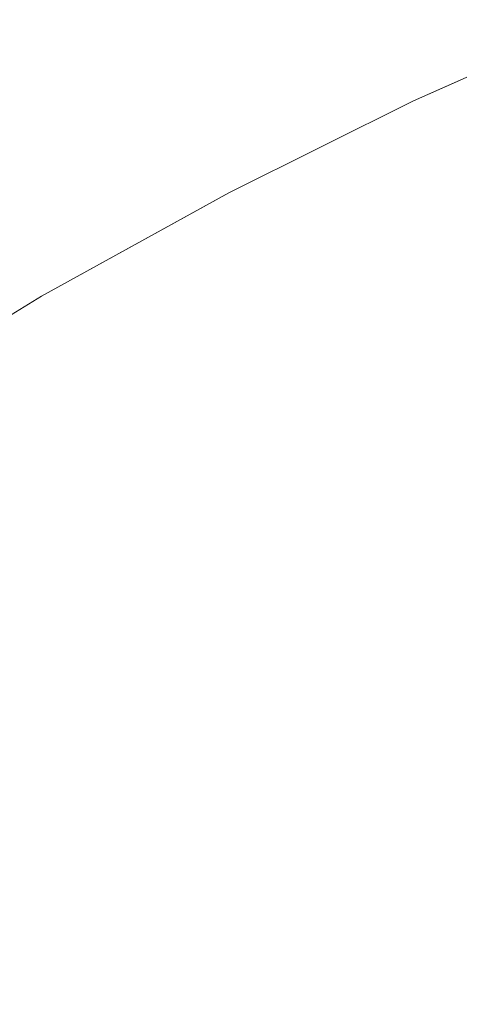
# Model space of a CAD drawing. Header units: centimetres. Extents: x -17.1 to 18.2, y 4.2 to 6.
# Tile 74 of 256: x -17.0443 to -17.03955, y 5.98589 to 5.99655. Entities that reach past the tile are written whole.
import ezdxf

# ---------------------------------------------------------------- set-up
doc = ezdxf.new("R2010")
doc.units = ezdxf.units.CM
doc.header["$LTSCALE"] = 2.54
doc.layers.add('Lucido design-1', color=7, linetype='Continuous')

# ---------------------------------------------------------------- blocks, each defined once
blk = doc.blocks.new('Gruppo-3-1')
at = {"color": 7, "linetype": 'Continuous', "lineweight": 9}
for points, invisible_edges in [([(-17.03807, 5.996549, -2276.92217), (-17.040042, 5.99567, -2276.92217), (-17.040042, 5.99567, -2276.32217), (-17.039543, 5.995892, -2276.32217)], 10), ([(-17.040042, 5.99567, -2276.92217), (-17.03807, 5.996549, -2276.92217), (-17.038565, 5.996287, -2276.925294), (-17.039537, 5.995854, -2276.925294)], 14), ([(-17.039543, 5.995892, -2276.32217), (-17.040042, 5.99567, -2276.32217), (-17.040509, 5.995434, -2276.320608), (-17.039544, 5.995889, -2276.320608)], 14), ([(-17.039544, 5.995889, -2276.320608), (-17.040509, 5.995434, -2276.320608), (-17.040502, 5.995399, -2276.319046), (-17.039537, 5.995854, -2276.319046)], 15), ([(-17.039537, 5.995854, -2276.319046), (-17.040502, 5.995399, -2276.319046), (-17.04049, 5.995341, -2276.317485), (-17.039525, 5.995795, -2276.317485)], 15), ([(-17.039537, 5.995854, -2276.925294), (-17.040502, 5.995399, -2276.925294), (-17.040042, 5.99567, -2276.92217)], 11), ([(-17.039509, 5.995714, -2276.928414), (-17.040472, 5.99526, -2276.928414), (-17.040502, 5.995399, -2276.925294), (-17.039537, 5.995854, -2276.925294)], 15), ([(-17.039525, 5.995795, -2276.317485), (-17.04049, 5.995341, -2276.317485), (-17.040472, 5.99526, -2276.315926), (-17.039509, 5.995714, -2276.315926)], 15), ([(-17.042419, 5.994462, -2276.320608), (-17.040509, 5.995434, -2276.320608), (-17.040042, 5.99567, -2276.32217), (-17.042041, 5.994675, -2276.32217)], 11), ([(-17.042041, 5.994675, -2276.92217), (-17.042041, 5.994675, -2276.32217), (-17.040042, 5.99567, -2276.32217), (-17.040042, 5.99567, -2276.92217)], 5), ([(-17.042041, 5.994675, -2276.92217), (-17.040042, 5.99567, -2276.92217), (-17.040502, 5.995399, -2276.925294), (-17.04146, 5.994924, -2276.925294)], 14), ([(-17.039509, 5.995714, -2276.315926), (-17.040472, 5.99526, -2276.315926), (-17.04045, 5.995155, -2276.314369), (-17.039488, 5.995609, -2276.314369)], 15), ([(-17.039462, 5.995481, -2276.931524), (-17.040423, 5.995028, -2276.931524), (-17.040472, 5.99526, -2276.928414), (-17.039509, 5.995714, -2276.928414)], 15), ([(-17.039488, 5.995609, -2276.314369), (-17.04045, 5.995155, -2276.314369), (-17.040423, 5.995028, -2276.312816), (-17.039462, 5.995481, -2276.312816)], 15), ([(-17.039462, 5.995481, -2276.312816), (-17.040423, 5.995028, -2276.312816), (-17.040391, 5.994878, -2276.311265), (-17.039432, 5.99533, -2276.311265)], 15), ([(-17.039397, 5.995156, -2276.934621), (-17.040355, 5.994704, -2276.934621), (-17.040423, 5.995028, -2276.931524), (-17.039462, 5.995481, -2276.931524)], 15), ([(-17.042419, 5.994462, -2276.320608), (-17.042411, 5.994427, -2276.319046), (-17.040502, 5.995399, -2276.319046), (-17.040509, 5.995434, -2276.320608)], 15), ([(-17.04049, 5.995341, -2276.317485), (-17.040502, 5.995399, -2276.319046), (-17.042411, 5.994427, -2276.319046), (-17.042397, 5.99437, -2276.317485)], 15), ([(-17.042397, 5.99437, -2276.317485), (-17.042378, 5.994289, -2276.315926), (-17.040472, 5.99526, -2276.315926), (-17.04049, 5.995341, -2276.317485)], 15), ([(-17.04146, 5.994924, -2276.925294), (-17.040502, 5.995399, -2276.925294), (-17.040472, 5.99526, -2276.928414), (-17.041429, 5.994785, -2276.928414)], 15), ([(-17.04045, 5.995155, -2276.314369), (-17.040472, 5.99526, -2276.315926), (-17.042378, 5.994289, -2276.315926), (-17.042354, 5.994186, -2276.314369)], 15), ([(-17.041429, 5.994785, -2276.928414), (-17.040472, 5.99526, -2276.928414), (-17.040423, 5.995028, -2276.931524), (-17.041377, 5.994554, -2276.931524)], 15), ([(-17.039432, 5.99533, -2276.311265), (-17.040391, 5.994878, -2276.311265), (-17.040355, 5.994704, -2276.309719), (-17.039397, 5.995156, -2276.309719)], 15), ([(-17.042354, 5.994186, -2276.314369), (-17.042324, 5.99406, -2276.312816), (-17.040423, 5.995028, -2276.312816), (-17.04045, 5.995155, -2276.314369)], 15), ([(-17.039397, 5.995156, -2276.309719), (-17.040355, 5.994704, -2276.309719), (-17.040313, 5.994509, -2276.308177), (-17.039357, 5.994959, -2276.308177)], 15), ([(-17.039313, 5.994739, -2276.9377), (-17.040267, 5.99429, -2276.9377), (-17.040355, 5.994704, -2276.934621), (-17.039397, 5.995156, -2276.934621)], 15), ([(-17.040391, 5.994878, -2276.311265), (-17.040423, 5.995028, -2276.312816), (-17.042324, 5.99406, -2276.312816), (-17.04229, 5.993911, -2276.311265)], 15), ([(-17.041377, 5.994554, -2276.931524), (-17.040423, 5.995028, -2276.931524), (-17.040355, 5.994704, -2276.934621), (-17.041306, 5.994232, -2276.934621)], 15), ([(-17.04146, 5.994924, -2276.925294), (-17.042411, 5.994427, -2276.925294), (-17.042041, 5.994675, -2276.92217)], 11), ([(-17.041429, 5.994785, -2276.928414), (-17.042378, 5.994289, -2276.928414), (-17.042411, 5.994427, -2276.925294), (-17.04146, 5.994924, -2276.925294)], 15), ([(-17.039357, 5.994959, -2276.308177), (-17.040313, 5.994509, -2276.308177), (-17.040267, 5.99429, -2276.30664), (-17.039313, 5.994739, -2276.30664)], 15), ([(-17.04229, 5.993911, -2276.311265), (-17.042249, 5.99374, -2276.309719), (-17.040355, 5.994704, -2276.309719), (-17.040391, 5.994878, -2276.311265)], 15), ([(-17.041377, 5.994554, -2276.931524), (-17.042324, 5.99406, -2276.931524), (-17.042378, 5.994289, -2276.928414), (-17.041429, 5.994785, -2276.928414)], 15), ([(-17.040313, 5.994509, -2276.308177), (-17.040355, 5.994704, -2276.309719), (-17.042249, 5.99374, -2276.309719), (-17.042204, 5.993546, -2276.308177)], 15), ([(-17.041306, 5.994232, -2276.934621), (-17.040355, 5.994704, -2276.934621), (-17.040267, 5.99429, -2276.9377), (-17.041213, 5.99382, -2276.9377)], 15), ([(-17.039313, 5.994739, -2276.30664), (-17.040267, 5.99429, -2276.30664), (-17.040216, 5.994049, -2276.305108), (-17.039264, 5.994497, -2276.305108)], 15), ([(-17.039211, 5.994233, -2276.940757), (-17.04016, 5.993786, -2276.940757), (-17.040267, 5.99429, -2276.9377), (-17.039313, 5.994739, -2276.9377)], 15), ([(-17.042041, 5.994675, -2276.92217), (-17.044067, 5.993556, -2276.92217), (-17.044067, 5.993556, -2276.32217), (-17.042418, 5.994467, -2276.32217)], 10), ([(-17.044067, 5.993556, -2276.92217), (-17.042041, 5.994675, -2276.92217), (-17.042411, 5.994427, -2276.925294), (-17.043354, 5.993911, -2276.925294)], 14), ([(-17.042041, 5.994675, -2276.32217), (-17.042418, 5.994467, -2276.32217), (-17.042419, 5.994462, -2276.320608)], 10), ([(-17.042418, 5.994467, -2276.32217), (-17.042041, 5.994675, -2276.32217), (-17.042041, 5.994675, -2276.92217)], 10), ([(-17.041306, 5.994232, -2276.934621), (-17.042249, 5.99374, -2276.934621), (-17.042324, 5.99406, -2276.931524), (-17.041377, 5.994554, -2276.931524)], 15), ([(-17.042204, 5.993546, -2276.308177), (-17.042153, 5.99333, -2276.30664), (-17.040267, 5.99429, -2276.30664), (-17.040313, 5.994509, -2276.308177)], 15), ([(-17.039264, 5.994497, -2276.305108), (-17.040216, 5.994049, -2276.305108), (-17.04016, 5.993786, -2276.303583), (-17.039211, 5.994233, -2276.303583)], 15), ([(-17.042419, 5.994462, -2276.320608), (-17.042418, 5.994467, -2276.32217), (-17.044067, 5.993556, -2276.32217), (-17.044298, 5.993408, -2276.320608)], 13), ([(-17.044298, 5.993408, -2276.320608), (-17.044289, 5.993374, -2276.319046), (-17.042411, 5.994427, -2276.319046), (-17.042419, 5.994462, -2276.320608)], 15), ([(-17.042397, 5.99437, -2276.317485), (-17.042411, 5.994427, -2276.319046), (-17.044289, 5.993374, -2276.319046), (-17.044275, 5.993317, -2276.317485)], 15), ([(-17.043354, 5.993911, -2276.925294), (-17.042411, 5.994427, -2276.925294), (-17.042378, 5.994289, -2276.928414), (-17.04332, 5.993774, -2276.928414)], 15), ([(-17.044275, 5.993317, -2276.317485), (-17.044254, 5.993238, -2276.315926), (-17.042378, 5.994289, -2276.315926), (-17.042397, 5.99437, -2276.317485)], 15), ([(-17.042354, 5.994186, -2276.314369), (-17.042378, 5.994289, -2276.315926), (-17.044254, 5.993238, -2276.315926), (-17.044228, 5.993136, -2276.314369)], 15), ([(-17.04332, 5.993774, -2276.928414), (-17.042378, 5.994289, -2276.928414), (-17.042324, 5.99406, -2276.931524), (-17.043264, 5.993545, -2276.931524)], 15), ([(-17.040216, 5.994049, -2276.305108), (-17.040267, 5.99429, -2276.30664), (-17.042153, 5.99333, -2276.30664), (-17.042097, 5.993091, -2276.305108)], 15), ([(-17.041213, 5.99382, -2276.9377), (-17.040267, 5.99429, -2276.9377), (-17.04016, 5.993786, -2276.940757), (-17.041102, 5.993319, -2276.940757)], 15), ([(-17.044228, 5.993136, -2276.314369), (-17.044196, 5.993011, -2276.312816), (-17.042324, 5.99406, -2276.312816), (-17.042354, 5.994186, -2276.314369)], 15), ([(-17.041213, 5.99382, -2276.9377), (-17.042153, 5.99333, -2276.9377), (-17.042249, 5.99374, -2276.934621), (-17.041306, 5.994232, -2276.934621)], 15), ([(-17.039211, 5.994233, -2276.303583), (-17.04016, 5.993786, -2276.303583), (-17.040099, 5.993501, -2276.302065), (-17.039153, 5.993946, -2276.302065)], 15), ([(-17.039091, 5.993638, -2276.943786), (-17.040034, 5.993194, -2276.943786), (-17.04016, 5.993786, -2276.940757), (-17.039211, 5.994233, -2276.940757)], 15), ([(-17.04229, 5.993911, -2276.311265), (-17.042324, 5.99406, -2276.312816), (-17.044196, 5.993011, -2276.312816), (-17.044158, 5.992864, -2276.311265)], 15), ([(-17.043264, 5.993545, -2276.931524), (-17.042324, 5.99406, -2276.931524), (-17.042249, 5.99374, -2276.934621), (-17.043186, 5.993227, -2276.934621)], 15), ([(-17.042097, 5.993091, -2276.305108), (-17.042036, 5.992831, -2276.303583), (-17.04016, 5.993786, -2276.303583), (-17.040216, 5.994049, -2276.305108)], 15), ([(-17.043354, 5.993911, -2276.925294), (-17.044289, 5.993374, -2276.925294), (-17.044067, 5.993556, -2276.92217)], 11), ([(-17.04332, 5.993774, -2276.928414), (-17.044254, 5.993238, -2276.928414), (-17.044289, 5.993374, -2276.925294), (-17.043354, 5.993911, -2276.925294)], 15), ([(-17.044158, 5.992864, -2276.311265), (-17.044114, 5.992694, -2276.309719), (-17.042249, 5.99374, -2276.309719), (-17.04229, 5.993911, -2276.311265)], 15), ([(-17.039153, 5.993946, -2276.302065), (-17.040099, 5.993501, -2276.302065), (-17.040034, 5.993194, -2276.300554), (-17.039091, 5.993638, -2276.300554)], 15), ([(-17.043264, 5.993545, -2276.931524), (-17.044196, 5.993011, -2276.931524), (-17.044254, 5.993238, -2276.928414), (-17.04332, 5.993774, -2276.928414)], 15), ([(-17.042204, 5.993546, -2276.308177), (-17.042249, 5.99374, -2276.309719), (-17.044114, 5.992694, -2276.309719), (-17.044065, 5.992502, -2276.308177)], 15), ([(-17.043186, 5.993227, -2276.934621), (-17.042249, 5.99374, -2276.934621), (-17.042153, 5.99333, -2276.9377), (-17.043085, 5.992819, -2276.9377)], 15), ([(-17.041102, 5.993319, -2276.940757), (-17.042036, 5.992831, -2276.940757), (-17.042153, 5.99333, -2276.9377), (-17.041213, 5.99382, -2276.9377)], 15), ([(-17.040099, 5.993501, -2276.302065), (-17.04016, 5.993786, -2276.303583), (-17.042036, 5.992831, -2276.303583), (-17.04197, 5.992549, -2276.302065)], 15), ([(-17.041102, 5.993319, -2276.940757), (-17.04016, 5.993786, -2276.940757), (-17.040034, 5.993194, -2276.943786), (-17.04097, 5.992729, -2276.943786)], 15), ([(-17.039091, 5.993638, -2276.300554), (-17.040034, 5.993194, -2276.300554), (-17.039964, 5.992865, -2276.29905), (-17.039025, 5.993308, -2276.29905)], 15), ([(-17.038954, 5.992956, -2276.946785), (-17.03989, 5.992515, -2276.946785), (-17.040034, 5.993194, -2276.943786), (-17.039091, 5.993638, -2276.943786)], 15), ([(-17.046145, 5.992276, -2276.320608), (-17.044298, 5.993408, -2276.320608), (-17.044067, 5.993556, -2276.32217), (-17.046122, 5.992304, -2276.32217)], 11), ([(-17.046122, 5.992304, -2276.32217), (-17.044067, 5.993556, -2276.32217), (-17.044067, 5.993556, -2276.92217), (-17.045222, 5.992852, -2276.92217)], 10), ([(-17.045222, 5.992852, -2276.92217), (-17.044067, 5.993556, -2276.92217), (-17.044289, 5.993374, -2276.925294), (-17.045216, 5.992818, -2276.925294)], 14), ([(-17.043186, 5.993227, -2276.934621), (-17.044114, 5.992694, -2276.934621), (-17.044196, 5.993011, -2276.931524), (-17.043264, 5.993545, -2276.931524)], 15), ([(-17.044065, 5.992502, -2276.308177), (-17.04401, 5.992289, -2276.30664), (-17.042153, 5.99333, -2276.30664), (-17.042204, 5.993546, -2276.308177)], 15), ([(-17.04197, 5.992549, -2276.302065), (-17.041899, 5.992245, -2276.300554), (-17.040034, 5.993194, -2276.300554), (-17.040099, 5.993501, -2276.302065)], 15), ([(-17.046145, 5.992276, -2276.320608), (-17.046135, 5.992242, -2276.319046), (-17.044289, 5.993374, -2276.319046), (-17.044298, 5.993408, -2276.320608)], 15), ([(-17.044275, 5.993317, -2276.317485), (-17.044289, 5.993374, -2276.319046), (-17.046135, 5.992242, -2276.319046), (-17.046119, 5.992186, -2276.317485)], 15), ([(-17.046119, 5.992186, -2276.317485), (-17.046097, 5.992107, -2276.315926), (-17.044254, 5.993238, -2276.315926), (-17.044275, 5.993317, -2276.317485)], 15), ([(-17.045216, 5.992818, -2276.925294), (-17.044289, 5.993374, -2276.925294), (-17.044254, 5.993238, -2276.928414), (-17.04518, 5.992682, -2276.928414)], 15), ([(-17.042097, 5.993091, -2276.305108), (-17.042153, 5.99333, -2276.30664), (-17.04401, 5.992289, -2276.30664), (-17.043949, 5.992053, -2276.305108)], 15), ([(-17.043085, 5.992819, -2276.9377), (-17.042153, 5.99333, -2276.9377), (-17.042036, 5.992831, -2276.940757), (-17.042963, 5.992323, -2276.940757)], 15), ([(-17.04097, 5.992729, -2276.943786), (-17.041899, 5.992245, -2276.943786), (-17.042036, 5.992831, -2276.940757), (-17.041102, 5.993319, -2276.940757)], 15), ([(-17.044228, 5.993136, -2276.314369), (-17.044254, 5.993238, -2276.315926), (-17.046097, 5.992107, -2276.315926), (-17.046069, 5.992006, -2276.314369)], 15), ([(-17.04518, 5.992682, -2276.928414), (-17.044254, 5.993238, -2276.928414), (-17.044196, 5.993011, -2276.931524), (-17.045119, 5.992457, -2276.931524)], 15), ([(-17.043085, 5.992819, -2276.9377), (-17.04401, 5.992289, -2276.9377), (-17.044114, 5.992694, -2276.934621), (-17.043186, 5.993227, -2276.934621)], 15), ([(-17.039025, 5.993308, -2276.29905), (-17.039964, 5.992865, -2276.29905), (-17.03989, 5.992515, -2276.297555), (-17.038954, 5.992956, -2276.297555)], 15), ([(-17.046069, 5.992006, -2276.314369), (-17.046035, 5.991883, -2276.312816), (-17.044196, 5.993011, -2276.312816), (-17.044228, 5.993136, -2276.314369)], 15), ([(-17.039964, 5.992865, -2276.29905), (-17.040034, 5.993194, -2276.300554), (-17.041899, 5.992245, -2276.300554), (-17.041822, 5.991919, -2276.29905)], 15), ([(-17.04097, 5.992729, -2276.943786), (-17.040034, 5.993194, -2276.943786), (-17.03989, 5.992515, -2276.946785), (-17.040819, 5.992054, -2276.946785)], 15), ([(-17.044158, 5.992864, -2276.311265), (-17.044196, 5.993011, -2276.312816), (-17.046035, 5.991883, -2276.312816), (-17.045994, 5.991738, -2276.311265)], 15), ([(-17.045119, 5.992457, -2276.931524), (-17.044196, 5.993011, -2276.931524), (-17.044114, 5.992694, -2276.934621), (-17.045035, 5.992142, -2276.934621)], 15), ([(-17.043949, 5.992053, -2276.305108), (-17.043883, 5.991795, -2276.303583), (-17.042036, 5.992831, -2276.303583), (-17.042097, 5.993091, -2276.305108)], 15), ([(-17.038954, 5.992956, -2276.297555), (-17.03989, 5.992515, -2276.297555), (-17.039811, 5.992144, -2276.296068), (-17.038879, 5.992583, -2276.296068)], 15), ([(-17.0388, 5.992189, -2276.94975), (-17.039728, 5.991752, -2276.94975), (-17.03989, 5.992515, -2276.946785), (-17.038954, 5.992956, -2276.946785)], 15), ([(-17.045994, 5.991738, -2276.311265), (-17.045947, 5.99157, -2276.309719), (-17.044114, 5.992694, -2276.309719), (-17.044158, 5.992864, -2276.311265)], 15), ([(-17.042963, 5.992323, -2276.940757), (-17.043883, 5.991795, -2276.940757), (-17.04401, 5.992289, -2276.9377), (-17.043085, 5.992819, -2276.9377)], 15), ([(-17.04197, 5.992549, -2276.302065), (-17.042036, 5.992831, -2276.303583), (-17.043883, 5.991795, -2276.303583), (-17.043811, 5.991516, -2276.302065)], 15), ([(-17.042963, 5.992323, -2276.940757), (-17.042036, 5.992831, -2276.940757), (-17.041899, 5.992245, -2276.943786), (-17.04282, 5.99174, -2276.943786)], 15), ([(-17.041822, 5.991919, -2276.29905), (-17.041741, 5.991573, -2276.297555), (-17.03989, 5.992515, -2276.297555), (-17.039964, 5.992865, -2276.29905)], 15), ([(-17.044065, 5.992502, -2276.308177), (-17.044114, 5.992694, -2276.309719), (-17.045947, 5.99157, -2276.309719), (-17.045894, 5.991381, -2276.308177)], 15), ([(-17.045035, 5.992142, -2276.934621), (-17.044114, 5.992694, -2276.934621), (-17.04401, 5.992289, -2276.9377), (-17.044926, 5.991739, -2276.9377)], 15), ([(-17.040819, 5.992054, -2276.946785), (-17.041741, 5.991573, -2276.946785), (-17.041899, 5.992245, -2276.943786), (-17.04097, 5.992729, -2276.943786)], 15), ([(-17.038879, 5.992583, -2276.296068), (-17.039811, 5.992144, -2276.296068), (-17.039728, 5.991752, -2276.29459), (-17.0388, 5.992189, -2276.29459)], 15), ([(-17.045894, 5.991381, -2276.308177), (-17.045834, 5.99117, -2276.30664), (-17.04401, 5.992289, -2276.30664), (-17.044065, 5.992502, -2276.308177)], 15), ([(-17.043811, 5.991516, -2276.302065), (-17.043734, 5.991216, -2276.300554), (-17.041899, 5.992245, -2276.300554), (-17.04197, 5.992549, -2276.302065)], 15), ([(-17.039811, 5.992144, -2276.296068), (-17.03989, 5.992515, -2276.297555), (-17.041741, 5.991573, -2276.297555), (-17.041655, 5.991206, -2276.296068)], 15), ([(-17.040819, 5.992054, -2276.946785), (-17.03989, 5.992515, -2276.946785), (-17.039728, 5.991752, -2276.94975), (-17.04065, 5.991295, -2276.94975)], 15), ([(-17.043949, 5.992053, -2276.305108), (-17.04401, 5.992289, -2276.30664), (-17.045834, 5.99117, -2276.30664), (-17.045769, 5.990937, -2276.305108)], 15), ([(-17.044926, 5.991739, -2276.9377), (-17.04401, 5.992289, -2276.9377), (-17.043883, 5.991795, -2276.940757), (-17.044794, 5.991249, -2276.940757)], 15), ([(-17.04282, 5.99174, -2276.943786), (-17.043734, 5.991216, -2276.943786), (-17.043883, 5.991795, -2276.940757), (-17.042963, 5.992323, -2276.940757)], 15), ([(-17.041822, 5.991919, -2276.29905), (-17.041899, 5.992245, -2276.300554), (-17.043734, 5.991216, -2276.300554), (-17.043651, 5.990894, -2276.29905)], 15), ([(-17.04282, 5.99174, -2276.943786), (-17.041899, 5.992245, -2276.943786), (-17.041741, 5.991573, -2276.946785), (-17.042656, 5.991072, -2276.946785)], 15), ([(-17.041655, 5.991206, -2276.296068), (-17.041564, 5.990818, -2276.29459), (-17.039728, 5.991752, -2276.29459), (-17.039811, 5.992144, -2276.296068)], 15), ([(-17.0388, 5.992189, -2276.29459), (-17.039728, 5.991752, -2276.29459), (-17.039641, 5.991339, -2276.293122), (-17.038717, 5.991774, -2276.293122)], 15), ([(-17.038629, 5.991339, -2276.952675), (-17.039549, 5.990906, -2276.952675), (-17.039728, 5.991752, -2276.94975), (-17.0388, 5.992189, -2276.94975)], 15), ([(-17.045769, 5.990937, -2276.305108), (-17.045698, 5.990683, -2276.303583), (-17.043883, 5.991795, -2276.303583), (-17.043949, 5.992053, -2276.305108)], 15), ([(-17.04065, 5.991295, -2276.94975), (-17.041564, 5.990818, -2276.94975), (-17.041741, 5.991573, -2276.946785), (-17.040819, 5.992054, -2276.946785)], 15), ([(-17.043651, 5.990894, -2276.29905), (-17.043563, 5.990552, -2276.297555), (-17.041741, 5.991573, -2276.297555), (-17.041822, 5.991919, -2276.29905)], 15), ([(-17.043811, 5.991516, -2276.302065), (-17.043883, 5.991795, -2276.303583), (-17.045698, 5.990683, -2276.303583), (-17.04562, 5.990407, -2276.302065)], 15), ([(-17.044794, 5.991249, -2276.940757), (-17.043883, 5.991795, -2276.940757), (-17.043734, 5.991216, -2276.943786), (-17.044639, 5.990672, -2276.943786)], 15), ([(-17.042656, 5.991072, -2276.946785), (-17.043563, 5.990552, -2276.946785), (-17.043734, 5.991216, -2276.943786), (-17.04282, 5.99174, -2276.943786)], 15), ([(-17.039641, 5.991339, -2276.293122), (-17.039728, 5.991752, -2276.29459), (-17.041564, 5.990818, -2276.29459), (-17.041468, 5.990409, -2276.293122)], 15), ([(-17.04065, 5.991295, -2276.94975), (-17.039728, 5.991752, -2276.94975), (-17.039549, 5.990906, -2276.952675), (-17.040462, 5.990453, -2276.952675)], 15), ([(-17.038717, 5.991774, -2276.293122), (-17.039641, 5.991339, -2276.293122), (-17.039549, 5.990906, -2276.291665), (-17.037704, 5.991752, -2276.291665)], 15), ([(-17.037617, 5.991295, -2276.290218), (-17.037704, 5.991752, -2276.291665), (-17.039549, 5.990906, -2276.291665), (-17.039453, 5.990453, -2276.290218)], 15), ([(-17.04562, 5.990407, -2276.302065), (-17.045537, 5.99011, -2276.300554), (-17.043734, 5.991216, -2276.300554), (-17.043811, 5.991516, -2276.302065)], 15), ([(-17.041655, 5.991206, -2276.296068), (-17.041741, 5.991573, -2276.297555), (-17.043563, 5.990552, -2276.297555), (-17.043469, 5.990188, -2276.296068)], 15), ([(-17.042656, 5.991072, -2276.946785), (-17.041741, 5.991573, -2276.946785), (-17.041564, 5.990818, -2276.94975), (-17.042471, 5.990321, -2276.94975)], 15), ([(-17.040462, 5.990453, -2276.952675), (-17.041367, 5.98998, -2276.952675), (-17.041564, 5.990818, -2276.94975), (-17.04065, 5.991295, -2276.94975)], 15), ([(-17.041468, 5.990409, -2276.293122), (-17.041367, 5.98998, -2276.291665), (-17.039549, 5.990906, -2276.291665), (-17.039641, 5.991339, -2276.293122)], 15), ([(-17.038442, 5.990409, -2276.955559), (-17.039352, 5.98998, -2276.955559), (-17.039549, 5.990906, -2276.952675), (-17.038629, 5.991339, -2276.952675)], 15), ([(-17.043651, 5.990894, -2276.29905), (-17.043734, 5.991216, -2276.300554), (-17.045537, 5.99011, -2276.300554), (-17.045448, 5.989792, -2276.29905)], 15), ([(-17.044639, 5.990672, -2276.943786), (-17.043734, 5.991216, -2276.943786), (-17.043563, 5.990552, -2276.946785), (-17.044462, 5.990012, -2276.946785)], 15), ([(-17.043469, 5.990188, -2276.296068), (-17.04337, 5.989805, -2276.29459), (-17.041564, 5.990818, -2276.29459), (-17.041655, 5.991206, -2276.296068)], 15), ([(-17.042471, 5.990321, -2276.94975), (-17.04337, 5.989805, -2276.94975), (-17.043563, 5.990552, -2276.946785), (-17.042656, 5.991072, -2276.946785)], 15), ([(-17.045448, 5.989792, -2276.29905), (-17.045353, 5.989454, -2276.297555), (-17.043563, 5.990552, -2276.297555), (-17.043651, 5.990894, -2276.29905)], 15), ([(-17.039453, 5.990453, -2276.290218), (-17.039549, 5.990906, -2276.291665), (-17.041367, 5.98998, -2276.291665), (-17.041262, 5.989532, -2276.290218)], 15), ([(-17.040462, 5.990453, -2276.952675), (-17.039549, 5.990906, -2276.952675), (-17.039352, 5.98998, -2276.955559), (-17.040256, 5.989532, -2276.955559)], 15), ([(-17.041468, 5.990409, -2276.293122), (-17.041564, 5.990818, -2276.29459), (-17.04337, 5.989805, -2276.29459), (-17.043266, 5.989401, -2276.293122)], 15), ([(-17.042471, 5.990321, -2276.94975), (-17.041564, 5.990818, -2276.94975), (-17.041367, 5.98998, -2276.952675), (-17.042266, 5.989488, -2276.952675)], 15), ([(-17.043469, 5.990188, -2276.296068), (-17.043563, 5.990552, -2276.297555), (-17.045353, 5.989454, -2276.297555), (-17.045252, 5.989095, -2276.296068)], 15), ([(-17.044462, 5.990012, -2276.946785), (-17.043563, 5.990552, -2276.946785), (-17.04337, 5.989805, -2276.94975), (-17.044262, 5.98927, -2276.94975)], 15), ([(-17.040256, 5.989532, -2276.955559), (-17.041152, 5.989064, -2276.955559), (-17.041367, 5.98998, -2276.952675), (-17.040462, 5.990453, -2276.952675)], 15), ([(-17.041262, 5.989532, -2276.290218), (-17.041152, 5.989064, -2276.288781), (-17.039352, 5.98998, -2276.288781), (-17.039453, 5.990453, -2276.290218)], 15), ([(-17.043266, 5.989401, -2276.293122), (-17.043157, 5.988977, -2276.291665), (-17.041367, 5.98998, -2276.291665), (-17.041468, 5.990409, -2276.293122)], 15), ([(-17.042266, 5.989488, -2276.952675), (-17.043157, 5.988977, -2276.952675), (-17.04337, 5.989805, -2276.94975), (-17.042471, 5.990321, -2276.94975)], 15), ([(-17.045252, 5.989095, -2276.296068), (-17.045146, 5.988716, -2276.29459), (-17.04337, 5.989805, -2276.29459), (-17.043469, 5.990188, -2276.296068)], 15), ([(-17.044262, 5.98927, -2276.94975), (-17.045146, 5.988716, -2276.94975), (-17.045353, 5.989454, -2276.946785), (-17.044462, 5.990012, -2276.946785)], 15), ([(-17.041262, 5.989532, -2276.290218), (-17.041367, 5.98998, -2276.291665), (-17.043157, 5.988977, -2276.291665), (-17.043043, 5.988533, -2276.290218)], 15), ([(-17.042266, 5.989488, -2276.952675), (-17.041367, 5.98998, -2276.952675), (-17.041152, 5.989064, -2276.955559), (-17.042042, 5.988577, -2276.955559)], 15), ([(-17.039248, 5.989488, -2276.287357), (-17.039352, 5.98998, -2276.288781), (-17.041152, 5.989064, -2276.288781), (-17.041038, 5.988577, -2276.287357)], 15), ([(-17.040256, 5.989532, -2276.955559), (-17.039352, 5.98998, -2276.955559), (-17.039139, 5.988977, -2276.958396), (-17.040033, 5.988533, -2276.958396)], 15), ([(-17.043266, 5.989401, -2276.293122), (-17.04337, 5.989805, -2276.29459), (-17.045146, 5.988716, -2276.29459), (-17.045034, 5.988317, -2276.293122)], 15), ([(-17.044262, 5.98927, -2276.94975), (-17.04337, 5.989805, -2276.94975), (-17.043157, 5.988977, -2276.952675), (-17.044041, 5.988447, -2276.952675)], 15), ([(-17.042042, 5.988577, -2276.955559), (-17.042924, 5.988071, -2276.955559), (-17.043157, 5.988977, -2276.952675), (-17.042266, 5.989488, -2276.952675)], 15), ([(-17.043043, 5.988533, -2276.290218), (-17.042924, 5.988071, -2276.288781), (-17.041152, 5.989064, -2276.288781), (-17.041262, 5.989532, -2276.290218)], 15), ([(-17.040033, 5.988533, -2276.958396), (-17.040919, 5.988071, -2276.958396), (-17.041152, 5.989064, -2276.955559), (-17.040256, 5.989532, -2276.955559)], 15), ([(-17.041038, 5.988577, -2276.287357), (-17.040919, 5.988071, -2276.285944), (-17.039139, 5.988977, -2276.285944), (-17.039248, 5.989488, -2276.287357)], 15), ([(-17.045034, 5.988317, -2276.293122), (-17.044916, 5.987898, -2276.291665), (-17.043157, 5.988977, -2276.291665), (-17.043266, 5.989401, -2276.293122)], 15), ([(-17.044041, 5.988447, -2276.952675), (-17.044916, 5.987898, -2276.952675), (-17.045146, 5.988716, -2276.94975), (-17.044262, 5.98927, -2276.94975)], 15), ([(-17.041038, 5.988577, -2276.287357), (-17.041152, 5.989064, -2276.288781), (-17.042924, 5.988071, -2276.288781), (-17.0428, 5.987589, -2276.287357)], 15), ([(-17.042042, 5.988577, -2276.955559), (-17.041152, 5.989064, -2276.955559), (-17.040919, 5.988071, -2276.958396), (-17.041799, 5.987589, -2276.958396)], 15), ([(-17.043043, 5.988533, -2276.290218), (-17.043157, 5.988977, -2276.291665), (-17.044916, 5.987898, -2276.291665), (-17.044793, 5.98746, -2276.290218)], 15), ([(-17.044041, 5.988447, -2276.952675), (-17.043157, 5.988977, -2276.952675), (-17.042924, 5.988071, -2276.955559), (-17.043798, 5.987546, -2276.955559)], 15), ([(-17.039027, 5.988447, -2276.284543), (-17.039139, 5.988977, -2276.285944), (-17.040919, 5.988071, -2276.285944), (-17.040796, 5.987546, -2276.284543)], 15), ([(-17.040033, 5.988533, -2276.958396), (-17.039139, 5.988977, -2276.958396), (-17.038911, 5.987898, -2276.961185), (-17.039793, 5.98746, -2276.961185)], 15), ([(-17.044793, 5.98746, -2276.290218), (-17.044665, 5.987003, -2276.288781), (-17.042924, 5.988071, -2276.288781), (-17.043043, 5.988533, -2276.290218)], 15), ([(-17.041799, 5.987589, -2276.958396), (-17.042671, 5.987088, -2276.958396), (-17.042924, 5.988071, -2276.955559), (-17.042042, 5.988577, -2276.955559)], 15), ([(-17.0428, 5.987589, -2276.287357), (-17.042671, 5.987088, -2276.285944), (-17.040919, 5.988071, -2276.285944), (-17.041038, 5.988577, -2276.287357)], 15), ([(-17.039793, 5.98746, -2276.961185), (-17.040669, 5.987003, -2276.961185), (-17.040919, 5.988071, -2276.958396), (-17.040033, 5.988533, -2276.958396)], 15), ([(-17.043798, 5.987546, -2276.955559), (-17.044665, 5.987003, -2276.955559), (-17.044916, 5.987898, -2276.952675), (-17.044041, 5.988447, -2276.952675)], 15), ([(-17.040796, 5.987546, -2276.284543), (-17.040669, 5.987003, -2276.283155), (-17.038911, 5.987898, -2276.283155), (-17.039027, 5.988447, -2276.284543)], 15), ([(-17.0428, 5.987589, -2276.287357), (-17.042924, 5.988071, -2276.288781), (-17.044665, 5.987003, -2276.288781), (-17.044531, 5.986527, -2276.287357)], 15), ([(-17.043798, 5.987546, -2276.955559), (-17.042924, 5.988071, -2276.955559), (-17.042671, 5.987088, -2276.958396), (-17.043536, 5.98657, -2276.958396)], 15), ([(-17.040796, 5.987546, -2276.284543), (-17.040919, 5.988071, -2276.285944), (-17.042671, 5.987088, -2276.285944), (-17.042538, 5.98657, -2276.284543)], 15), ([(-17.041799, 5.987589, -2276.958396), (-17.040919, 5.988071, -2276.958396), (-17.040669, 5.987003, -2276.961185), (-17.041538, 5.986527, -2276.961185)], 15), ([(-17.03879, 5.987332, -2276.28178), (-17.038911, 5.987898, -2276.283155), (-17.040669, 5.987003, -2276.283155), (-17.040537, 5.986442, -2276.28178)], 15), ([(-17.039793, 5.98746, -2276.961185), (-17.038911, 5.987898, -2276.961185), (-17.038667, 5.986748, -2276.963922), (-17.039537, 5.986315, -2276.963922)], 15), ([(-17.044531, 5.986527, -2276.287357), (-17.044393, 5.986033, -2276.285944), (-17.042671, 5.987088, -2276.285944), (-17.0428, 5.987589, -2276.287357)], 15), ([(-17.041538, 5.986527, -2276.961185), (-17.042399, 5.986033, -2276.961185), (-17.042671, 5.987088, -2276.958396), (-17.041799, 5.987589, -2276.958396)], 15), ([(-17.043536, 5.98657, -2276.958396), (-17.044393, 5.986033, -2276.958396), (-17.044665, 5.987003, -2276.955559), (-17.043798, 5.987546, -2276.955559)], 15), ([(-17.042538, 5.98657, -2276.284543), (-17.042399, 5.986033, -2276.283155), (-17.040669, 5.987003, -2276.283155), (-17.040796, 5.987546, -2276.284543)], 15), ([(-17.039537, 5.986315, -2276.963922), (-17.040402, 5.985864, -2276.963922), (-17.040669, 5.987003, -2276.961185), (-17.039793, 5.98746, -2276.961185)], 15), ([(-17.040537, 5.986442, -2276.28178), (-17.040402, 5.985864, -2276.280418), (-17.038667, 5.986748, -2276.280418), (-17.03879, 5.987332, -2276.28178)], 15), ([(-17.042538, 5.98657, -2276.284543), (-17.042671, 5.987088, -2276.285944), (-17.044393, 5.986033, -2276.285944), (-17.044249, 5.98552, -2276.284543)], 15), ([(-17.043536, 5.98657, -2276.958396), (-17.042671, 5.987088, -2276.958396), (-17.042399, 5.986033, -2276.961185), (-17.043254, 5.98552, -2276.961185)], 15), ([(-17.040537, 5.986442, -2276.28178), (-17.040669, 5.987003, -2276.283155), (-17.042399, 5.986033, -2276.283155), (-17.042257, 5.985478, -2276.28178)], 15), ([(-17.041538, 5.986527, -2276.961185), (-17.040669, 5.987003, -2276.961185), (-17.040402, 5.985864, -2276.963922), (-17.041259, 5.985395, -2276.963922)], 15), ([(-17.038539, 5.986146, -2276.27907), (-17.038667, 5.986748, -2276.280418), (-17.040402, 5.985864, -2276.280418), (-17.040262, 5.985269, -2276.27907)], 15), ([(-17.043254, 5.98552, -2276.961185), (-17.0441, 5.98499, -2276.961185), (-17.044393, 5.986033, -2276.958396), (-17.043536, 5.98657, -2276.958396)], 15), ([(-17.044249, 5.98552, -2276.284543), (-17.0441, 5.98499, -2276.283155), (-17.042399, 5.986033, -2276.283155), (-17.042538, 5.98657, -2276.284543)], 15), ([(-17.041259, 5.985395, -2276.963922), (-17.04211, 5.984907, -2276.963922), (-17.042399, 5.986033, -2276.961185), (-17.041538, 5.986527, -2276.961185)], 15), ([(-17.042257, 5.985478, -2276.28178), (-17.04211, 5.984907, -2276.280418), (-17.040402, 5.985864, -2276.280418), (-17.040537, 5.986442, -2276.28178)], 15), ([(-17.039266, 5.985101, -2276.966604), (-17.040119, 5.984657, -2276.966604), (-17.040402, 5.985864, -2276.963922), (-17.039537, 5.986315, -2276.963922)], 15), ([(-17.040262, 5.985269, -2276.27907), (-17.040119, 5.984657, -2276.277736), (-17.038408, 5.985528, -2276.277736), (-17.038539, 5.986146, -2276.27907)], 15), ([(-17.044249, 5.98552, -2276.284543), (-17.044393, 5.986033, -2276.285944), (-17.046082, 5.984907, -2276.285944), (-17.045928, 5.984401, -2276.284543)], 15), ([(-17.045242, 5.985478, -2276.958396), (-17.044393, 5.986033, -2276.958396), (-17.0441, 5.98499, -2276.961185), (-17.044939, 5.984442, -2276.961185)], 15), ([(-17.042257, 5.985478, -2276.28178), (-17.042399, 5.986033, -2276.283155), (-17.0441, 5.98499, -2276.283155), (-17.043946, 5.984442, -2276.28178)], 15), ([(-17.043254, 5.98552, -2276.961185), (-17.042399, 5.986033, -2276.961185), (-17.04211, 5.984907, -2276.963922), (-17.042953, 5.984401, -2276.963922)], 15)]:
    blk.add_3dface(points, dxfattribs=dict(at, invisible_edges=invisible_edges))
blk = doc.blocks.new('Gruppo-4-1')
at = {"color": 7}
blk.add_blockref('Gruppo-3-1', (0, 0), dxfattribs=at)

msp = doc.modelspace()

# ---------------------------------------------------------------- block references
at = {"layer": 'Lucido design-1', "color": 7}
msp.add_blockref('Gruppo-4-1', (0, 0), dxfattribs=at)

doc.saveas('drawing.dxf')
